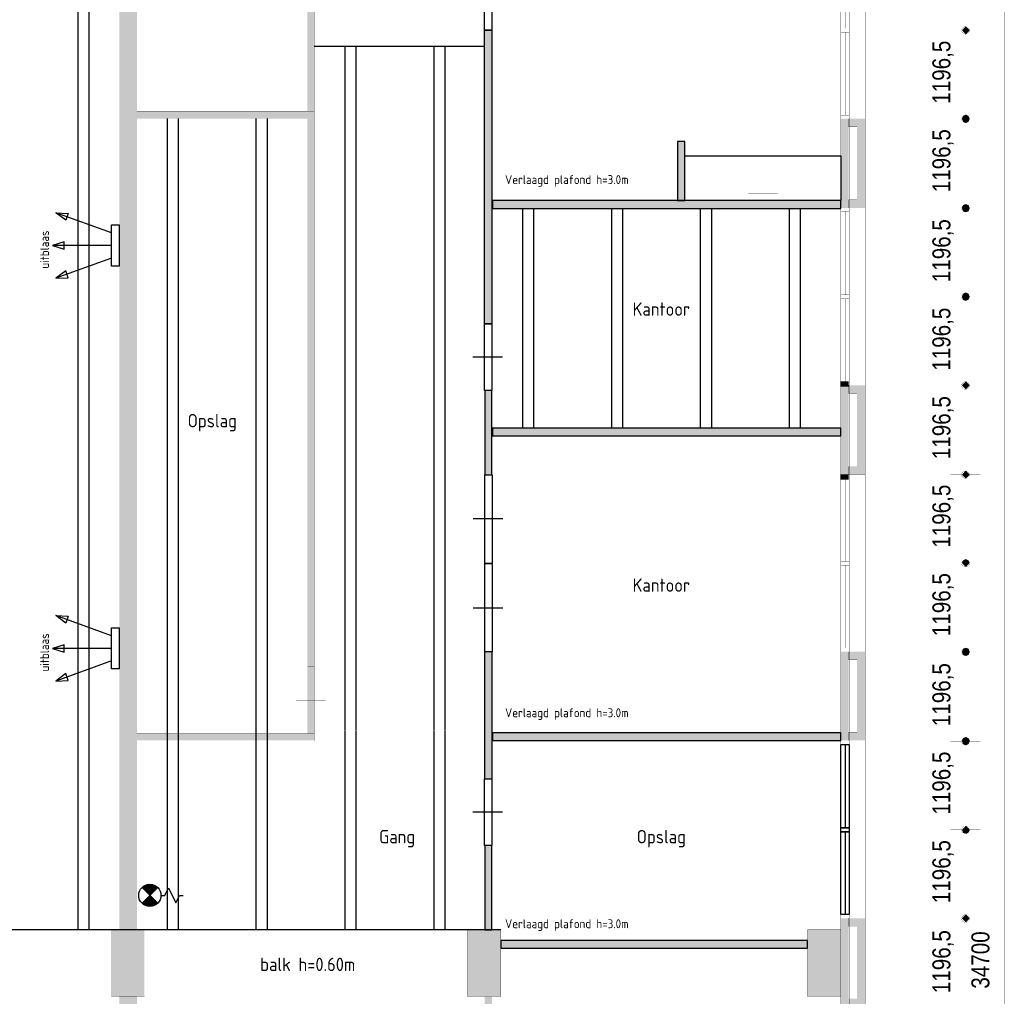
# Model space of a CAD drawing. Header units: millimetres. Extents: x 2 to 82965, y 2 to 46811.
# Tile 9 of 17: x 69471 to 82768, y 25940 to 39122. Entities that reach past the tile are written whole.
import ezdxf

# ---------------------------------------------------------------- set-up
doc = ezdxf.new("R2010")
doc.units = ezdxf.units.MM
doc.linetypes.add('ACAD_ISO02W100', pattern=[15, 12, -3])
for name, color, linetype in [('balken', 1, 'ACAD_ISO02W100'), ('H', 7, 'Continuous'), ('P', 7, 'Continuous'), ('ruimtebenaming', 1, 'Continuous'), ('T', 7, 'Continuous'), ('ventilatieopening', 3, 'Continuous'), ('WL531---', 4, 'Continuous')]:
    doc.layers.add(name, color=color, linetype=linetype)
doc.styles.add('BURO-018', font='BUROFONT.shx', dxfattribs={"height": 180})

# ---------------------------------------------------------------- blocks, each defined once
blk = doc.blocks.new('uitblaas')
at = {"layer": 'ventilatieopening'}
for p, q in [((-107, 170), (-856, 442)), ((-107, 0), (-904, 0)), ((-107, -170), (-856, -442))]:
    blk.add_line(p, q, dxfattribs=at)
for points in [[(-856, 442), (-690, 434), (-724, 341)], [(-107, 278), (0, 278), (0, -278), (-107, -278)], [(-904, 0), (-745, -49), (-745, 49)], [(-856, -442), (-690, -434), (-724, -341)]]:
    blk.add_lwpolyline(points, close=True, dxfattribs=at)
at = {"layer": 'balken', "insert": (-1069, -312), "char_height": 120, "width": 2608.18, "attachment_point": 1, "rotation": 90}
blk.add_mtext('{\\Fisocp|c0;uitblaas}', dxfattribs=at)
blk = doc.blocks.new('23SA2206')
at = {"color": 0, "linetype": 'Continuous'}
for p, q in [((-1.06, -1.06), (1.06, 1.06)), ((-1.06, 1.06), (1.06, -1.06)), ((1.5, 0), (2, 0)), ((2, 0), (2.5, 1)), ((2.5, 1), (3.5, -1)), ((3.5, -1), (4, 0)), ((4, 0), (4.5, 0))]:
    blk.add_line(p, q, dxfattribs=at)
at = {"color": 0, "linetype": 'Continuous', "const_width": 1.5}
for points in [[(0.53, 0.53, 0.414214), (-0.53, 0.53, 1)], [(0.53, -0.53, -0.414214), (-0.53, -0.53, -1)]]:
    blk.add_lwpolyline(points, format="xyb", dxfattribs=at)
at = {"color": 0, "linetype": 'Continuous'}
blk.add_circle((0, 0), 1.5, dxfattribs=at)
at = {"color": 0, "linetype": 'Continuous', "style": 'BURO-018', "flags": 1}
blk.add_attdef('SA_MATCODE', (0, 0), '', height=1.8, dxfattribs=at)

msp = doc.modelspace()

# ---------------------------------------------------------------- hatches: boundary and pattern name
h = msp.add_hatch(color=256)
h.paths.add_polyline_path([(73341, 22525), (71055, 22525), (71055, 22422), (73341, 22422)])
h.paths.add_polyline_path([(74537, 22525), (75751, 22525), (75751, 22422), (74537, 22422)])
h.paths.add_polyline_path([(75751, 22525), (75851, 22525), (75851, 23492), (75751, 23492)])
h.paths.add_polyline_path([(80561, 22525), (75751, 22525), (75751, 22421), (80561, 22421)])
h.paths.add_polyline_path([(75751, 24392), (75851, 24392), (75851, 25938), (75751, 25938)])
h.paths.add_polyline_path([(80111, 26695), (75969, 26695), (75969, 26591), (80111, 26591)])
h.paths.add_polyline_path([(75847, 27975), (75751, 27975), (75751, 26838), (75847, 26838)])
h.paths.add_polyline_path([(75851, 30588), (75747, 30588), (75747, 28874), (75851, 28874)])
h.paths.add_polyline_path([(80561, 29495), (75858, 29495), (75858, 29391), (80561, 29391)])
h.paths.add_polyline_path([(75847, 34117), (75751, 34117), (75751, 32980), (75847, 32980)])
h.paths.add_polyline_path([(80561, 33610), (75858, 33610), (75858, 33506), (80561, 33506)])
h.paths.add_polyline_path([(75747, 38980), (75847, 38980), (75847, 35017), (75747, 35017)])
h.paths.add_polyline_path([(78454, 37480), (78354, 37480), (78354, 36680), (78454, 36680)])
h.paths.add_polyline_path([(80561, 36680), (75858, 36680), (75858, 36576), (80561, 36576)])
h.paths.add_polyline_path([(75847, 39879), (75747, 39879), (75747, 40283), (75847, 40283)])
h.paths.add_polyline_path([(76847, 40183), (75747, 40183), (75747, 40283), (76847, 40283)])
h.paths.add_polyline_path([(76747, 43783), (76847, 43783), (76847, 43097), (76747, 43097)])
edge = h.paths.add_edge_path()
edge.add_line((75847, 43162), (75847, 43783))
edge.add_line((75847, 43783), (75747, 43783))
edge.add_line((75747, 43783), (75747, 43083))
edge.add_line((75747, 43083), (75768, 43083))
at = {"layer": 'H', "linetype": 'Continuous'}
for points in [[(70816, 43783), (70816, 25295), (71055, 25295), (71055, 43783), (70816, 43783), (70816, 43783)], [(73448, 43783), (73355, 43783), (73355, 29395), (73448, 29395), (73448, 43783), (73448, 43783)], [(82303, 38980), (82249, 38926), (82196, 38980), (82249, 39033), (82303, 38980), (82303, 38980), (82303, 38980)], [(82303, 38980), (82249, 38926), (82196, 38980), (82249, 39033), (82303, 38980), (82303, 38980), (82303, 38980)], [(71055, 37787), (73448, 37787), (73448, 37887), (71055, 37887), (71055, 37787), (71055, 37787)], [(80558, 37787), (80668, 37787), (80668, 36580), (80558, 36580), (80558, 37787)], [(80668, 37676), (80668, 37787), (80890, 37787), (80890, 36580), (80668, 36580), (80668, 36691), (80779, 36691), (80779, 37676), (80668, 37676), (80668, 37676)], [(82303, 37787), (82285, 37744), (82249, 37726), (82210, 37744), (82196, 37787), (82210, 37823), (82249, 37841), (82285, 37823), (82303, 37787), (82303, 37787), (82303, 37787)], [(82303, 37787), (82285, 37744), (82249, 37726), (82210, 37744), (82196, 37787), (82210, 37823), (82249, 37841), (82285, 37823), (82303, 37787), (82303, 37787), (82303, 37787)], [(82303, 36580), (82285, 36537), (82249, 36523), (82210, 36537), (82196, 36580), (82210, 36619), (82249, 36634), (82285, 36619), (82303, 36580), (82303, 36580), (82303, 36580)], [(82303, 36580), (82285, 36537), (82249, 36523), (82210, 36537), (82196, 36580), (82210, 36619), (82249, 36634), (82285, 36619), (82303, 36580), (82303, 36580), (82303, 36580)], [(82303, 35380), (82285, 35344), (82249, 35326), (82210, 35344), (82196, 35380), (82210, 35423), (82249, 35441), (82285, 35423), (82303, 35380), (82303, 35380), (82303, 35380)], [(82303, 35380), (82285, 35344), (82249, 35326), (82210, 35344), (82196, 35380), (82210, 35423), (82249, 35441), (82285, 35423), (82303, 35380), (82303, 35380), (82303, 35380)], [(80554, 34169), (80668, 34169), (80668, 34241), (80554, 34241), (80554, 34169)], [(80558, 34187), (80668, 34187), (80668, 32984), (80558, 32984), (80558, 34187)], [(80668, 34077), (80668, 34187), (80890, 34187), (80890, 32984), (80668, 32984), (80668, 33094), (80779, 33094), (80779, 34077), (80668, 34077), (80668, 34077)], [(82303, 34187), (82249, 34134), (82196, 34187), (82249, 34241), (82303, 34187), (82303, 34187), (82303, 34187)], [(82303, 34187), (82249, 34134), (82196, 34187), (82249, 34241), (82303, 34187), (82303, 34187), (82303, 34187)], [(80554, 32912), (80668, 32912), (80668, 32984), (80554, 32984), (80554, 32912)], [(82303, 32980), (82249, 32927), (82196, 32980), (82249, 33034), (82303, 32980), (82303, 32980), (82303, 32980)], [(82303, 32980), (82249, 32927), (82196, 32980), (82249, 33034), (82303, 32980), (82303, 32980), (82303, 32980)], [(82303, 31788), (82249, 31734), (82196, 31788), (82210, 31823), (82249, 31841), (82285, 31823), (82303, 31788), (82303, 31788), (82303, 31788)], [(82303, 31788), (82249, 31734), (82196, 31788), (82210, 31823), (82249, 31841), (82285, 31823), (82303, 31788), (82303, 31788), (82303, 31788)], [(80558, 30591), (80668, 30591), (80668, 29395), (80558, 29395), (80558, 30591)], [(80668, 30481), (80668, 30591), (80890, 30591), (80890, 29395), (80668, 29395), (80668, 29506), (80779, 29506), (80779, 30481), (80668, 30481), (80668, 30481)], [(82303, 30588), (82285, 30548), (82249, 30534), (82210, 30548), (82196, 30588), (82210, 30631), (82249, 30645), (82285, 30631), (82303, 30588), (82303, 30588), (82303, 30588)], [(82303, 30588), (82285, 30548), (82249, 30534), (82210, 30548), (82196, 30588), (82210, 30631), (82249, 30645), (82285, 30631), (82303, 30588), (82303, 30588), (82303, 30588)], [(73355, 30395), (73448, 30395), (73448, 29488), (73355, 29488), (73355, 30395)], [(71055, 29488), (71055, 29395), (73448, 29395), (73448, 29488), (71055, 29488), (71055, 29488)], [(82303, 29388), (82285, 29345), (82249, 29327), (82210, 29345), (82196, 29388), (82210, 29424), (82249, 29441), (82285, 29424), (82303, 29388), (82303, 29388), (82303, 29388)], [(82303, 29388), (82285, 29345), (82249, 29327), (82210, 29345), (82196, 29388), (82210, 29424), (82249, 29441), (82285, 29424), (82303, 29388), (82303, 29388), (82303, 29388)], [(82303, 28188), (82285, 28149), (82249, 28134), (82210, 28149), (82196, 28188), (82249, 28241), (82303, 28188), (82303, 28188), (82303, 28188)], [(82303, 28188), (82285, 28149), (82249, 28134), (82210, 28149), (82196, 28188), (82249, 28241), (82303, 28188), (82303, 28188), (82303, 28188)], [(82303, 26992), (82249, 26938), (82196, 26992), (82249, 27045), (82303, 26992), (82303, 26992), (82303, 26992)], [(82303, 26992), (82249, 26938), (82196, 26992), (82249, 27045), (82303, 26992), (82303, 26992), (82303, 26992)], [(80558, 26992), (80668, 26992), (80668, 25795), (80558, 25795), (80558, 26992)], [(80668, 26881), (80668, 26992), (80890, 26992), (80890, 25795), (80668, 25795), (80668, 25906), (80779, 25906), (80779, 26881), (80668, 26881), (80668, 26881)], [(70705, 26842), (71155, 26842), (71155, 25942), (70705, 25942), (70705, 26842)], [(75519, 26842), (75965, 26842), (75965, 25942), (75519, 25942), (75519, 26842)], [(80108, 26842), (80558, 26842), (80558, 25942), (80108, 25942), (80108, 26842)]]:
    msp.add_hatch(color=256, dxfattribs=at).paths.add_polyline_path(points)

# ---------------------------------------------------------------- linework, layer by layer
for points in [[(75747, 38980), (75847, 38980), (75847, 35017), (75747, 35017)], [(78454, 37480), (78354, 37480), (78354, 36680), (78454, 36680)], [(80561, 36680), (75858, 36680), (75858, 36576), (80561, 36576)], [(75847, 34117), (75751, 34117), (75751, 32980), (75847, 32980)], [(80561, 33610), (75858, 33610), (75858, 33506), (80561, 33506)], [(75851, 30588), (75747, 30588), (75747, 28874), (75851, 28874)], [(80561, 29495), (75858, 29495), (75858, 29391), (80561, 29391)], [(75847, 27975), (75751, 27975), (75751, 26838), (75847, 26838)], [(80111, 26695), (75969, 26695), (75969, 26591), (80111, 26591)]]:
    msp.add_lwpolyline(points, close=True)
at = {"layer": 'balken', "ltscale": 0.25}
for p, q in [((70255, 43783), (70255, 26838)), ((70405, 43783), (70405, 26838)), ((73862, 38761), (73862, 26838)), ((74012, 38761), (74012, 26838)), ((75062, 38761), (75062, 26838)), ((75212, 38761), (75212, 26838)), ((71462, 37787), (71462, 26838)), ((71612, 37787), (71612, 26838)), ((72662, 37787), (72662, 26838)), ((72812, 37787), (72812, 26838)), ((76262, 36576), (76262, 33610)), ((76412, 36576), (76412, 33610)), ((77462, 36576), (77462, 33610)), ((77612, 36576), (77612, 33610)), ((78662, 36576), (78662, 33610)), ((78812, 36576), (78812, 33610)), ((79862, 36576), (79862, 33610)), ((80012, 36576), (80012, 33610)), ((75969, 26838), (5994, 26838))]:
    msp.add_line(p, q, dxfattribs=at)
at = {"layer": 'balken', "linetype": 'Continuous'}
msp.add_line((75747, 38761), (73448, 38761), dxfattribs=at)
at = {"layer": 'P', "const_width": 2.23}
for points in [[(70816, 43786), (70816, 25295)], [(71055, 43786), (71055, 25295)], [(73355, 43786), (73355, 29391)], [(73448, 43786), (73448, 29391)], [(82767, 43736), (82767, 9054)], [(80890, 40179), (80890, 37783)], [(80561, 40126), (80672, 40126), (80672, 39005), (80561, 39005), (80561, 40126)], [(80618, 40129), (80618, 39005)], [(82242, 40129), (82242, 39033)], [(80561, 39005), (80672, 39005), (80672, 38955), (80561, 38955), (80561, 39005)], [(82046, 38983), (82446, 38983)], [(82046, 38983), (82446, 38983)], [(82296, 38980), (82292, 38958), (82281, 38944), (82264, 38933), (82246, 38926), (82224, 38933), (82210, 38944), (82196, 38958), (82192, 38980), (82196, 38998), (82210, 39015), (82224, 39026), (82246, 39030), (82264, 39026), (82281, 39015), (82292, 38998), (82296, 38980), (82296, 38980), (82296, 38980)], [(82296, 38980), (82292, 38958), (82281, 38944), (82264, 38933), (82246, 38926), (82224, 38933), (82210, 38944), (82196, 38958), (82192, 38980), (82196, 38998), (82210, 39015), (82224, 39026), (82246, 39030), (82264, 39026), (82281, 39015), (82292, 38998), (82296, 38980), (82296, 38980), (82296, 38980)], [(80561, 38955), (80672, 38955), (80672, 37833), (80561, 37833), (80561, 38955)], [(80618, 38958), (80618, 37837)], [(82242, 38933), (82242, 37837)], [(71052, 37887), (73448, 37887)], [(71052, 37787), (73448, 37787)], [(71055, 37890), (71055, 37783)], [(73448, 37890), (73448, 37783)], [(80561, 37833), (80672, 37833), (80672, 37783), (80561, 37783), (80561, 37833)], [(80561, 37783), (80672, 37783), (80672, 36576), (80561, 36576), (80561, 37783)], [(80665, 37787), (80890, 37787)], [(80668, 37787), (80668, 37673)], [(80890, 37787), (80890, 36580)], [(82046, 37787), (82446, 37787)], [(82046, 37787), (82446, 37787)], [(82296, 37783), (82292, 37762), (82281, 37748), (82264, 37737), (82246, 37730), (82224, 37737), (82210, 37748), (82196, 37762), (82192, 37783), (82196, 37801), (82210, 37819), (82224, 37830), (82246, 37833), (82264, 37830), (82281, 37819), (82292, 37801), (82296, 37783), (82296, 37783), (82296, 37783)], [(82296, 37783), (82292, 37762), (82281, 37748), (82264, 37737), (82246, 37730), (82224, 37737), (82210, 37748), (82196, 37762), (82192, 37783), (82196, 37801), (82210, 37819), (82224, 37830), (82246, 37833), (82264, 37830), (82281, 37819), (82292, 37801), (82296, 37783), (82296, 37783), (82296, 37783)], [(80665, 37676), (80779, 37676)], [(80779, 37676), (80779, 36691)], [(82242, 37737), (82242, 36630)], [(79311, 37180), (79711, 37180), (79711, 36780), (79311, 36780), (79311, 37180)], [(80558, 36684), (80558, 36580)], [(80561, 36576), (80672, 36576), (80672, 36537), (80561, 36537), (80561, 36576)], [(80665, 36691), (80779, 36691)], [(80665, 36580), (80890, 36580)], [(80668, 36694), (80668, 36580)], [(80890, 36583), (80890, 34187)], [(82046, 36580), (82446, 36580)], [(82046, 36580), (82446, 36580)], [(82296, 36576), (82292, 36558), (82281, 36541), (82264, 36530), (82246, 36526), (82224, 36530), (82210, 36541), (82196, 36558), (82192, 36576), (82196, 36598), (82210, 36612), (82224, 36626), (82246, 36630), (82264, 36626), (82281, 36612), (82292, 36598), (82296, 36576), (82296, 36576), (82296, 36576)], [(82296, 36576), (82292, 36558), (82281, 36541), (82264, 36530), (82246, 36526), (82224, 36530), (82210, 36541), (82196, 36558), (82192, 36576), (82196, 36598), (82210, 36612), (82224, 36626), (82246, 36630), (82264, 36626), (82281, 36612), (82292, 36598), (82296, 36576), (82296, 36576), (82296, 36576)], [(80561, 36537), (80672, 36537), (80672, 35408), (80561, 35408), (80561, 36537)], [(80618, 36541), (80618, 35408)], [(82242, 36530), (82242, 35434)], [(80561, 35408), (80672, 35408), (80672, 35355), (80561, 35355), (80561, 35408)], [(82046, 35384), (82446, 35384)], [(82046, 35384), (82446, 35384)], [(82296, 35380), (82292, 35362), (82281, 35344), (82264, 35334), (82246, 35330), (82224, 35334), (82210, 35344), (82196, 35362), (82192, 35380), (82196, 35401), (82210, 35416), (82224, 35430), (82246, 35434), (82264, 35430), (82281, 35416), (82292, 35401), (82296, 35380), (82296, 35380), (82296, 35380)], [(82296, 35380), (82292, 35362), (82281, 35344), (82264, 35334), (82246, 35330), (82224, 35334), (82210, 35344), (82196, 35362), (82192, 35380), (82196, 35401), (82210, 35416), (82224, 35430), (82246, 35434), (82264, 35430), (82281, 35416), (82292, 35401), (82296, 35380), (82296, 35380), (82296, 35380)], [(80561, 35355), (80672, 35355), (80672, 34237), (80561, 34237), (80561, 35355)], [(80618, 35359), (80618, 34237)], [(82242, 35334), (82242, 34237)], [(80561, 34237), (80672, 34237), (80672, 34184), (80561, 34184), (80561, 34237)], [(80561, 34184), (80672, 34184), (80672, 32980), (80561, 32980), (80561, 34184)], [(80665, 34187), (80890, 34187)], [(80668, 34191), (80668, 34077)], [(80890, 34191), (80890, 32980)], [(82046, 34187), (82446, 34187)], [(82046, 34187), (82446, 34187)], [(82296, 34184), (82292, 34166), (82281, 34148), (82264, 34137), (82246, 34134), (82224, 34137), (82210, 34148), (82196, 34166), (82192, 34184), (82196, 34205), (82210, 34219), (82224, 34234), (82246, 34237), (82264, 34234), (82281, 34219), (82292, 34205), (82296, 34184), (82296, 34184), (82296, 34184)], [(82296, 34184), (82292, 34166), (82281, 34148), (82264, 34137), (82246, 34134), (82224, 34137), (82210, 34148), (82196, 34166), (82192, 34184), (82196, 34205), (82210, 34219), (82224, 34234), (82246, 34237), (82264, 34234), (82281, 34219), (82292, 34205), (82296, 34184), (82296, 34184), (82296, 34184)], [(80665, 34077), (80779, 34077)], [(80779, 34080), (80779, 33091)], [(82242, 34137), (82242, 33034)], [(80561, 32980), (80672, 32980), (80672, 32937), (80561, 32937), (80561, 32980)], [(80665, 33094), (80779, 33094)], [(80665, 32984), (80890, 32984)], [(80668, 33094), (80668, 32980)], [(80890, 32984), (80890, 30588)], [(82046, 32984), (82446, 32984)], [(82046, 32984), (82446, 32984)], [(82296, 32980), (82292, 32959), (82281, 32945), (82264, 32934), (82246, 32930), (82224, 32934), (82210, 32945), (82196, 32959), (82192, 32980), (82196, 33002), (82210, 33016), (82224, 33027), (82246, 33030), (82264, 33027), (82281, 33016), (82292, 33002), (82296, 32980), (82296, 32980), (82296, 32980)], [(82296, 32980), (82292, 32959), (82281, 32945), (82264, 32934), (82246, 32930), (82224, 32934), (82210, 32945), (82196, 32959), (82192, 32980), (82196, 33002), (82210, 33016), (82224, 33027), (82246, 33030), (82264, 33027), (82281, 33016), (82292, 33002), (82296, 32980), (82296, 32980), (82296, 32980)], [(80561, 32937), (80672, 32937), (80672, 31809), (80561, 31809), (80561, 32937)], [(80618, 32941), (80618, 31812)], [(82242, 32934), (82242, 31838)], [(80561, 31809), (80672, 31809), (80672, 31759), (80561, 31759), (80561, 31809)], [(82046, 31788), (82446, 31788)], [(82046, 31788), (82446, 31788)], [(82296, 31784), (82292, 31762), (82281, 31748), (82264, 31738), (82246, 31734), (82224, 31738), (82210, 31748), (82196, 31762), (82192, 31784), (82196, 31805), (82210, 31820), (82224, 31830), (82246, 31834), (82264, 31830), (82281, 31820), (82292, 31805), (82296, 31784), (82296, 31784), (82296, 31784)], [(82296, 31784), (82292, 31762), (82281, 31748), (82264, 31738), (82246, 31734), (82224, 31738), (82210, 31748), (82196, 31762), (82192, 31784), (82196, 31805), (82210, 31820), (82224, 31830), (82246, 31834), (82264, 31830), (82281, 31820), (82292, 31805), (82296, 31784), (82296, 31784), (82296, 31784)], [(80561, 31759), (80672, 31759), (80672, 30638), (80561, 30638), (80561, 31759)], [(80618, 31762), (80618, 30641)], [(82242, 31738), (82242, 30641)], [(80561, 30638), (80672, 30638), (80672, 30588), (80561, 30588), (80561, 30638)], [(80561, 30588), (80672, 30588), (80672, 29391), (80561, 29391), (80561, 30588)], [(80665, 30591), (80890, 30591)], [(80668, 30591), (80668, 30481)], [(80890, 30591), (80890, 29391)], [(82046, 30591), (82446, 30591)], [(82046, 30591), (82446, 30591)], [(82296, 30588), (82292, 30566), (82281, 30552), (82264, 30541), (82246, 30538), (82224, 30541), (82210, 30552), (82196, 30566), (82192, 30588), (82196, 30609), (82210, 30623), (82224, 30634), (82246, 30638), (82264, 30634), (82281, 30623), (82292, 30609), (82296, 30588), (82296, 30588), (82296, 30588)], [(82296, 30588), (82292, 30566), (82281, 30552), (82264, 30541), (82246, 30538), (82224, 30541), (82210, 30552), (82196, 30566), (82192, 30588), (82196, 30609), (82210, 30623), (82224, 30634), (82246, 30638), (82264, 30634), (82281, 30623), (82292, 30609), (82296, 30588), (82296, 30588), (82296, 30588)], [(80665, 30481), (80779, 30481)], [(80779, 30481), (80779, 29502)], [(82242, 30541), (82242, 29434)], [(73359, 30391), (73451, 30391), (73451, 29484), (73359, 29484), (73359, 30391)], [(73201, 29938), (73601, 29938)], [(71052, 29488), (73448, 29488)], [(71052, 29395), (73448, 29395)], [(71055, 29488), (71055, 29391)], [(73351, 29395), (73448, 29395)], [(73448, 29488), (73448, 29391)], [(80561, 29391), (80672, 29391), (80672, 29341), (80561, 29341), (80561, 29391)], [(80665, 29506), (80779, 29506)], [(80665, 29395), (80890, 29395)], [(80668, 29506), (80668, 29391)], [(80890, 29395), (80890, 26992)], [(82296, 29381), (82292, 29363), (82281, 29345), (82264, 29334), (82246, 29331), (82224, 29334), (82210, 29345), (82196, 29363), (82192, 29381), (82196, 29402), (82210, 29416), (82224, 29431), (82246, 29434), (82264, 29431), (82281, 29416), (82292, 29402), (82296, 29381), (82296, 29381), (82296, 29381)], [(82296, 29381), (82292, 29363), (82281, 29345), (82264, 29334), (82246, 29331), (82224, 29334), (82210, 29345), (82196, 29363), (82192, 29381), (82196, 29402), (82210, 29416), (82224, 29431), (82246, 29434), (82264, 29431), (82281, 29416), (82292, 29402), (82296, 29381), (82296, 29381), (82296, 29381)], [(82046, 29384), (82446, 29384)], [(82046, 29384), (82446, 29384)], [(82242, 29338), (82242, 28238)], [(82296, 28184), (82292, 28166), (82281, 28149), (82264, 28138), (82246, 28134), (82224, 28138), (82210, 28149), (82196, 28166), (82192, 28184), (82196, 28206), (82210, 28220), (82224, 28234), (82246, 28238), (82264, 28234), (82281, 28220), (82292, 28206), (82296, 28184), (82296, 28184), (82296, 28184)], [(82296, 28184), (82292, 28166), (82281, 28149), (82264, 28138), (82246, 28134), (82224, 28138), (82210, 28149), (82196, 28166), (82192, 28184), (82196, 28206), (82210, 28220), (82224, 28234), (82246, 28238), (82264, 28234), (82281, 28220), (82292, 28206), (82296, 28184), (82296, 28184), (82296, 28184)], [(82046, 28188), (82446, 28188)], [(82046, 28188), (82446, 28188)], [(82242, 28141), (82242, 27042)], [(80561, 27042), (80672, 27042), (80672, 26992), (80561, 26992), (80561, 27042)], [(80668, 26995), (80668, 26881)], [(80890, 26995), (80890, 25795)], [(82296, 26988), (82292, 26970), (82281, 26952), (82264, 26942), (82246, 26938), (82224, 26942), (82210, 26952), (82196, 26970), (82192, 26988), (82196, 27009), (82210, 27024), (82224, 27038), (82246, 27042), (82264, 27038), (82281, 27024), (82292, 27009), (82296, 26988), (82296, 26988), (82296, 26988)], [(82296, 26988), (82292, 26970), (82281, 26952), (82264, 26942), (82246, 26938), (82224, 26942), (82210, 26952), (82196, 26970), (82192, 26988), (82196, 27009), (82210, 27024), (82224, 27038), (82246, 27042), (82264, 27038), (82281, 27024), (82292, 27009), (82296, 26988), (82296, 26988), (82296, 26988)], [(80561, 26992), (80672, 26992), (80672, 25795), (80561, 25795), (80561, 26992)], [(80665, 26992), (80890, 26992)], [(80665, 26884), (80779, 26884)], [(80779, 26884), (80779, 25906)], [(82046, 26992), (82446, 26992)], [(82046, 26992), (82446, 26992)], [(82242, 26942), (82242, 25838)], [(70709, 26838), (71159, 26838), (71159, 25938), (70709, 25938), (70709, 26838)], [(75519, 26838), (75969, 26838), (75969, 25938), (75519, 25938), (75519, 26838)], [(80111, 26838), (80561, 26838), (80561, 25938), (80111, 25938), (80111, 26838)]]:
    msp.add_lwpolyline(points, dxfattribs=at)
at = {"layer": 'P'}
for points in [[(75747, 39879), (75847, 39879), (75847, 38980), (75747, 38980), (75747, 39879)], [(78454, 37283), (80561, 37283), (80561, 36680), (78454, 36680), (78454, 37283)], [(75747, 35017), (75847, 35017), (75847, 34117), (75747, 34117), (75747, 35017)], [(75590, 34570), (75990, 34570)], [(75751, 32980), (75851, 32980), (75851, 31784), (75751, 31784), (75751, 32980)], [(75594, 32391), (75994, 32391)], [(75751, 31784), (75851, 31784), (75851, 30588), (75751, 30588), (75751, 31784)], [(75594, 31184), (75994, 31184)], [(80561, 29341), (80672, 29341), (80672, 28213), (80561, 28213), (80561, 29341)], [(80618, 29345), (80618, 28213)], [(75747, 28874), (75847, 28874), (75847, 27975), (75747, 27975), (75747, 28874)], [(75590, 28428), (75990, 28428)], [(80561, 28213), (80672, 28213), (80672, 28159), (80561, 28159), (80561, 28213)], [(80561, 28159), (80672, 28159), (80672, 27042), (80561, 27042), (80561, 28159)], [(80618, 28166), (80618, 27042)]]:
    msp.add_lwpolyline(points, dxfattribs=at)

# ---------------------------------------------------------------- block references
at = {"layer": 'ventilatieopening'}
for p in [(70816, 36074), (70816, 30636)]:
    msp.add_blockref('uitblaas', p, dxfattribs=at)
at = {"layer": 'WL531---', "color": 2, "xscale": 100, "yscale": 100, "zscale": 100}
msp.add_blockref('23SA2206', (71229, 27302), dxfattribs=at)

# ---------------------------------------------------------------- texts
at = {"layer": 'balken', "width": 2608.18, "attachment_point": 1}
for s, insert, char_height in [('{\\Fisocp|c0;Verlaagd plafond h=3.0m}', (76026, 37024), 120), ('{\\Fisocp|c0;Verlaagd plafond h=3.0m}', (76026, 29827), 120), ('{\\Fisocp|c0;Verlaagd plafond h=3.0m}', (76026, 26979), 120), ('{\\Fisocp|c0;balk h=0.60m}', (72719, 26461), 180)]:
    msp.add_mtext(s, dxfattribs=dict(at, insert=insert, char_height=char_height))
at = {"layer": 'ruimtebenaming', "char_height": 180, "width": 2608.18, "attachment_point": 2}
for s, insert in [('{\\Fisocp|c0;Kantoor}', (78136, 35306)), ('{\\Fisocp|c0;Opslag}', (72071, 33800)), ('{\\Fisocp|c0;Kantoor}', (78136, 31580)), ('{\\Fisocp|c0;Opslag}', (78136, 28185)), ('{\\Fisocp|c0;Gang}', (74568, 28185))]:
    msp.add_mtext(s, dxfattribs=dict(at, insert=insert))
at = {"layer": 'T', "char_height": 242.94, "attachment_point": 1, "rotation": 90}
for s, insert in [('{\\fArial Narrow|b0|i0|c0|p18;1196,5}', (81797, 37988)), ('{\\fArial Narrow|b0|i0|c0|p18;1196,5}', (81797, 36793)), ('{\\fArial Narrow|b0|i0|c0|p18;1196,5}', (81797, 35579)), ('{\\fArial Narrow|b0|i0|c0|p18;1196,5}', (81797, 34384)), ('{\\fArial Narrow|b0|i0|c0|p18;1196,5}', (81797, 33190)), ('{\\fArial Narrow|b0|i0|c0|p18;1196,5}', (81797, 31995)), ('{\\fArial Narrow|b0|i0|c0|p18;1196,5}', (81797, 30801)), ('{\\fArial Narrow|b0|i0|c0|p18;1196,5}', (81797, 29586)), ('{\\fArial Narrow|b0|i0|c0|p18;1196,5}', (81797, 28392)), ('{\\fArial Narrow|b0|i0|c0|p18;1196,5}', (81797, 27197)), ('{\\fArial Narrow|b0|i0|c0|p18;1196,5}', (81797, 25982)), ('{\\fArial Narrow|b0|i0|c0|p18;34700}', (82324, 26043))]:
    msp.add_mtext(s, dxfattribs=dict(at, insert=insert))

doc.saveas('drawing.dxf')
